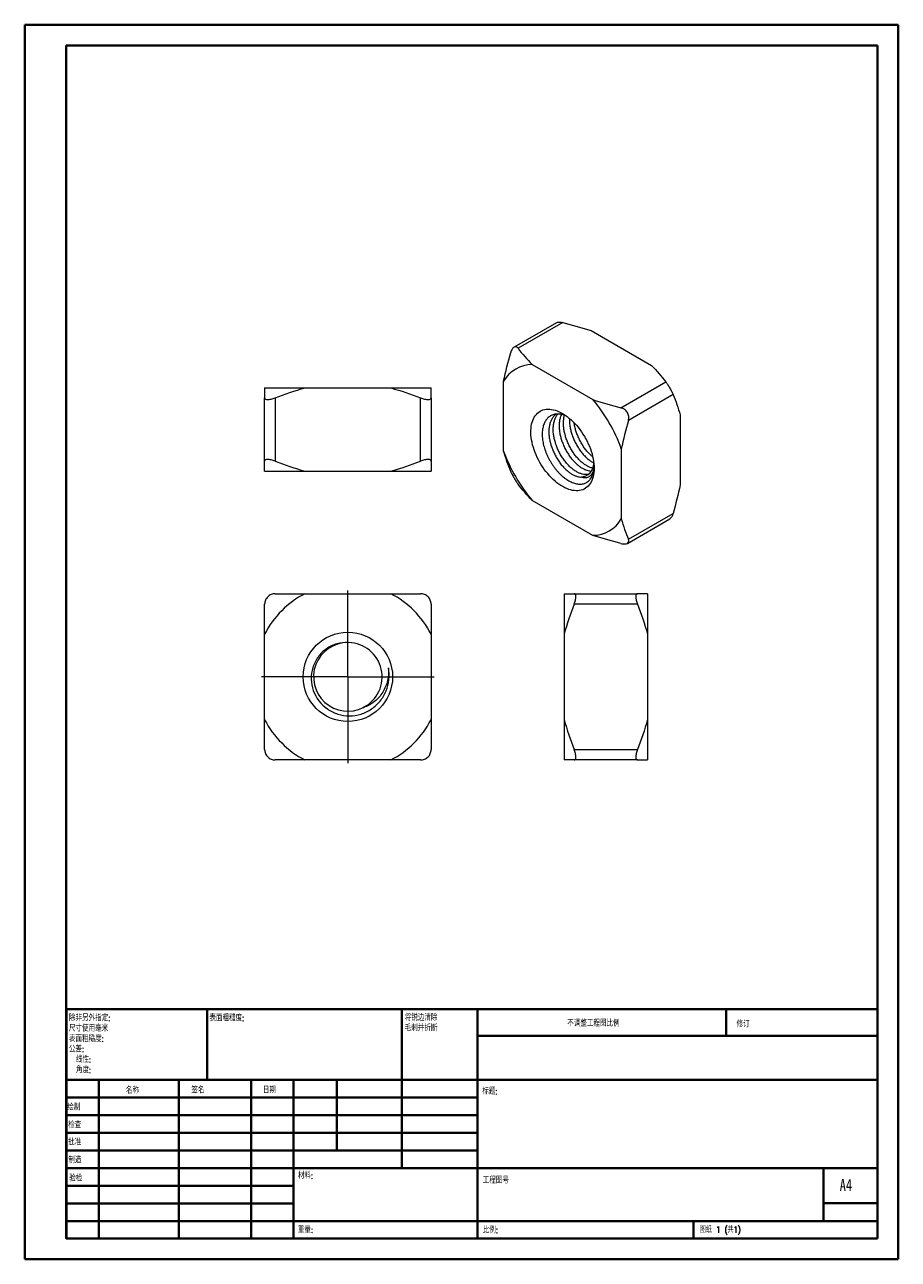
# Model space of a CAD drawing. Header units: millimetres. Extents: x 0 to 210, y 0 to 297.
import ezdxf

# ---------------------------------------------------------------- set-up
doc = ezdxf.new("R2010")
doc.units = ezdxf.units.MM
doc.styles.add('SLDTEXTSTYLE0', font='TXT', dxfattribs={"width": 0.75, "bigfont": 'bigfont'})
doc.styles.add('SLDTEXTSTYLE1', font='TXT', dxfattribs={"width": 0.75})
doc.styles.add('SLDTEXTSTYLE2', font='TXT', dxfattribs={"width": 0.694444, "bigfont": 'bigfont'})

# ---------------------------------------------------------------- blocks, each defined once
blk = doc.blocks.new('SW_NOTE_0')
at = {"color": 0, "linetype": 'Continuous', "lineweight": 0, "char_height": 1.5, "attachment_point": 1, "style": 'SLDTEXTSTYLE0'}
for s, insert in [('\\M+18FAB锐边\\M+190B4\\M+18F9C', (0, 1.93)), ('\\M+196D1\\M+18E68\\M+19BF3\\M+190DC\\M+19266', (0, -0.57))]:
    blk.add_mtext(s, dxfattribs=dict(at, insert=insert))
blk = doc.blocks.new('SW_NOTE_1')
at = {"color": 0, "linetype": 'Continuous', "lineweight": 0, "char_height": 1.5, "attachment_point": 1, "style": 'SLDTEXTSTYLE0'}
for s, insert in [('\\M+18F9C\\M+194F1另\\M+18A4F\\M+18E77\\M+192E8:', (0, 1.93)), ('\\M+18EDA\\M+190A1\\M+18E67\\M+19770\\M+19F7C\\M+195C4', (0, -0.57)), ('\\M+1955C\\M+196CA\\M+19165糙\\M+19378:', (0, -3.07)), ('\\M+18CF6\\M+18DB7:', (0, -5.57)), ('线\\M+190AB:', (1.69, -8.07)), ('\\M+18A70\\M+19378:', (1.69, -10.57))]:
    blk.add_mtext(s, dxfattribs=dict(at, insert=insert))
blk = doc.blocks.new('SW_CENTERMARKSYMBOL_0')
at = {"color": 0, "linetype": 'Continuous', "lineweight": 0}
for p, q in [((0, 12.5), (0, 20.75)), ((0, 0), (0, 12.5)), ((-12.5, 0), (-20.75, 0)), ((0, 0), (-12.5, 0)), ((0, 0), (0, -12.5)), ((0, 0), (12.5, 0)), ((12.5, 0), (20.75, 0)), ((0, -12.5), (0, -20.75))]:
    blk.add_line(p, q, dxfattribs=at)

msp = doc.modelspace()

# ---------------------------------------------------------------- linework, layer by layer
at = {"color": 7, "linetype": 'Continuous', "lineweight": 40}
for p, q in [((0.08, 0.21), (0.08, 297.21)), ((0.08, 297.21), (210.08, 297.21)), ((210.08, 0.21), (210.08, 297.21)), ((210.08, 292.21), (210.08, 297.21)), ((10.08, 292.21), (205.08, 292.21)), ((10.08, 5.21), (10.08, 292.21)), ((205.08, 5.21), (205.08, 292.21)), ((10.11, 60.37), (205.08, 60.37)), ((10.11, 60.37), (10.11, 5.12)), ((43.91, 43.37), (43.91, 60.37)), ((90.71, 60.37), (90.71, 22.12)), ((108.91, 60.37), (108.91, 5.12)), ((168.68, 54.09), (168.68, 60.46)), ((205.08, 54), (108.91, 54)), ((205.08, 43.37), (10.11, 43.37)), ((17.91, 43.37), (17.91, 5.12)), ((37.1, 43.37), (37.1, 5.12)), ((54.51, 43.37), (54.51, 5.12)), ((64.71, 5.12), (64.71, 43.37)), ((75.11, 26.37), (75.11, 43.37)), ((108.91, 39.12), (10.11, 39.12)), ((108.91, 34.87), (10.11, 34.87)), ((108.91, 30.62), (10.11, 30.62)), ((108.91, 26.37), (10.11, 26.37)), ((64.71, 22.12), (10.11, 22.12)), ((64.71, 22.12), (205.08, 22.12)), ((192.08, 9.46), (192.08, 22.21)), ((64.71, 17.87), (10.11, 17.87)), ((64.71, 13.62), (10.11, 13.62)), ((205.08, 13.71), (192.08, 13.71)), ((10.11, 9.37), (205.08, 9.37)), ((160.88, 5.21), (160.88, 9.46)), ((10.08, 5.21), (205.08, 5.21)), ((205.08, 5.21), (180.99, 5.21)), ((0.08, 0.21), (210.08, 0.21))]:
    msp.add_line(p, q, dxfattribs=at)
at = {"color": 7, "linetype": 'Continuous', "lineweight": 15}
for p, q in [((127.9, 225.53), (117.7, 219.64)), ((129.43, 225.57), (118.67, 219.36)), ((136.21, 223.61), (150.79, 215.2)), ((122.07, 215.45), (136.65, 207.03)), ((115.21, 194.66), (115.21, 211.49)), ((143.42, 205.07), (154.18, 211.28)), ((57.76, 209.83), (67.46, 209.83)), ((67.46, 209.83), (88.07, 209.83)), ((88.07, 209.83), (97.76, 209.83)), ((155.95, 208.22), (145.19, 202.01)), ((57.76, 192.22), (57.76, 207.44)), ((60.26, 207.44), (60.26, 192.22)), ((95.26, 192.22), (95.26, 207.44)), ((97.76, 207.44), (97.76, 192.22)), ((157.64, 203.33), (157.64, 186.49)), ((143.5, 195.16), (143.5, 178.33)), ((57.76, 189.83), (67.46, 189.83)), ((67.46, 189.83), (88.07, 189.83)), ((88.07, 189.83), (97.76, 189.83)), ((136.65, 174.37), (122.07, 182.79)), ((144.95, 172.45), (155.15, 178.34)), ((145.19, 173.43), (155.95, 179.64)), ((67.46, 160.33), (88.07, 160.33)), ((129.78, 160.33), (129.78, 150.64)), ((132.17, 160.33), (147.39, 160.33)), ((147.39, 157.83), (132.17, 157.83)), ((149.78, 160.33), (149.78, 150.64)), ((57.76, 130.02), (57.76, 150.64)), ((78.71, 148.52), (77.79, 148.58)), ((97.76, 150.64), (97.76, 130.02)), ((129.78, 150.64), (129.78, 130.02)), ((149.78, 150.64), (149.78, 130.02)), ((81.15, 132.82), (81.68, 133.08)), ((129.78, 130.02), (129.78, 120.33)), ((149.78, 130.02), (149.78, 120.33)), ((132.17, 122.83), (147.39, 122.83)), ((88.07, 120.33), (67.46, 120.33)), ((147.39, 120.33), (132.17, 120.33))]:
    msp.add_line(p, q, dxfattribs=at)
at = {"color": 7, "linetype": 'Continuous', "lineweight": 15, "flags": 128}
msp.add_lwpolyline([(129.51, 203.6), (129.98, 203.3), (130.45, 202.96), (130.92, 202.6), (131.38, 202.2), (131.83, 201.78), (132.27, 201.33), (132.7, 200.86), (133.12, 200.36), (133.52, 199.84), (133.91, 199.31), (134.28, 198.75), (134.63, 198.18), (134.96, 197.6), (135.27, 197.01), (135.56, 196.41), (135.82, 195.81), (136.05, 195.2), (136.26, 194.59), (136.45, 193.98), (136.6, 193.37), (136.73, 192.77), (136.83, 192.18), (136.9, 191.6), (136.95, 191.03), (136.96, 190.48), (136.94, 189.94), (136.89, 189.43), (136.82, 188.93), (136.71, 188.46), (136.58, 188.01), (136.42, 187.59), (136.23, 187.2), (136.02, 186.84), (135.78, 186.5), (135.51, 186.21), (135.22, 185.94), (134.91, 185.71), (134.58, 185.52), (134.22, 185.36), (133.85, 185.24), (133.46, 185.15), (133.06, 185.11), (132.64, 185.1), (132.2, 185.13), (131.76, 185.19), (131.31, 185.3), (130.85, 185.44), (130.38, 185.62), (129.91, 185.84), (129.44, 186.09), (128.97, 186.37), (128.49, 186.69), (128.03, 187.04), (127.56, 187.41), (127.11, 187.82), (126.66, 188.26), (126.22, 188.72), (125.8, 189.21), (125.39, 189.71), (124.99, 190.24), (124.61, 190.79), (124.25, 191.35), (123.91, 191.92), (123.59, 192.51), (123.3, 193.11), (123.02, 193.71), (122.77, 194.32), (122.55, 194.93), (122.35, 195.54), (122.18, 196.15), (122.04, 196.75), (121.93, 197.34), (121.84, 197.93), (121.78, 198.5), (121.76, 199.07), (121.76, 199.61), (121.79, 200.14), (121.85, 200.64), (121.94, 201.13), (122.06, 201.59), (122.21, 202.02), (122.38, 202.43), (122.58, 202.81), (122.81, 203.15), (123.07, 203.47), (123.34, 203.75), (123.64, 204), (123.97, 204.21), (124.31, 204.39), (124.67, 204.53), (125.05, 204.63), (125.45, 204.69), (125.86, 204.72), (126.29, 204.71), (126.73, 204.66), (127.18, 204.58), (127.64, 204.45), (128.1, 204.29), (128.57, 204.1), (129.04, 203.86), (129.51, 203.6)], dxfattribs=at)
at = {"color": 7, "linetype": 'Continuous', "lineweight": 15}
msp.add_circle((77.76, 140.33), 10.75, dxfattribs=at)
for centre, radius, start, end in [((122.07, 207.52), 7.92, 90.0494, 149.9613), ((107.51, 182.3), 38.22, 19.6698, 40.3302), ((151.2, 207.52), 38.22, 199.6698, 220.3302), ((133.59, 191.71), 3.32, 273.1283, 358.8676), ((136.64, 182.3), 7.92, 270.0494, 329.9613), ((77.76, 140.33), 22.5, 117.266, 152.734), ((77.76, 140.33), 22.5, 27.266, 62.734), ((77.76, 140.33), 8.25, 90.1337, 296.9289), ((77.76, 140.33), 8.25, 296.9238, 88.8315), ((77.76, 140.33), 22.5, 207.266, 242.734), ((77.76, 140.33), 22.5, 297.266, 332.734)]:
    msp.add_arc(centre, radius, start, end, dxfattribs=at)
for points, knots in [([(127.91, 225.53), (127.91, 225.54), (127.97, 225.58), (128.13, 225.63), (128.39, 225.68), (128.7, 225.69), (129.05, 225.66), (129.3, 225.6), (129.43, 225.57)], [0, 0, 0, 0, 0.012279, 0.20766, 0.390326, 0.577957, 0.785911, 1, 1, 1, 1]), ([(118.67, 219.36), (118.54, 219.54), (118.38, 219.66), (118.05, 219.76), (117.87, 219.74), (117.54, 219.55), (117.38, 219.38), (117.1, 218.92), (116.99, 218.65), (116.91, 218.34)], [0, 0, 0, 0, 0.25, 0.25, 0.5, 0.5, 0.75, 0.75, 1, 1, 1, 1]), ([(154.18, 211.28), (154.32, 211.11), (154.48, 210.89), (154.81, 210.38), (154.98, 210.09), (155.32, 209.51), (155.48, 209.22), (155.75, 208.68), (155.86, 208.43), (155.95, 208.22)], [0, 0, 0, 0, 0.25, 0.25, 0.5, 0.5, 0.75, 0.75, 1, 1, 1, 1]), ([(57.76, 207.44), (57.76, 207.32), (57.82, 207.22), (58.07, 207.08), (58.26, 207.04), (58.73, 207.04), (59.02, 207.08), (59.63, 207.22), (59.95, 207.32), (60.26, 207.44)], [0, 0, 0, 0, 0.25, 0.25, 0.5, 0.5, 0.75, 0.75, 1, 1, 1, 1]), ([(95.26, 207.44), (95.58, 207.32), (95.9, 207.22), (96.51, 207.08), (96.8, 207.04), (97.27, 207.04), (97.46, 207.08), (97.7, 207.22), (97.76, 207.32), (97.76, 207.44)], [0, 0, 0, 0, 0.25, 0.25, 0.5, 0.5, 0.75, 0.75, 1, 1, 1, 1]), ([(145.19, 202.01), (145.28, 202.32), (145.3, 202.65), (145.23, 203.3), (145.12, 203.62), (144.79, 204.2), (144.56, 204.46), (144.03, 204.85), (143.73, 204.99), (143.42, 205.07)], [0, 0, 0, 0, 0.25, 0.25, 0.5, 0.5, 0.75, 0.75, 1, 1, 1, 1]), ([(130.25, 203.1), (130.23, 203.11), (130.05, 203.19), (129.69, 203.31), (129.18, 203.45), (128.68, 203.53), (128.2, 203.56), (127.73, 203.53), (127.29, 203.45), (126.87, 203.31), (126.47, 203.12), (126.11, 202.88), (125.78, 202.59), (125.49, 202.25), (125.23, 201.87), (125, 201.44), (124.82, 200.97), (124.67, 200.45), (124.56, 199.9), (124.49, 199.31), (124.47, 198.69), (124.49, 198.05), (124.56, 197.39), (124.67, 196.71), (124.82, 196.03), (125.01, 195.34), (125.25, 194.66), (125.52, 193.97), (125.83, 193.28), (126.17, 192.61), (126.55, 191.95), (126.95, 191.3), (127.39, 190.69), (127.85, 190.1), (128.33, 189.55), (128.83, 189.04), (129.34, 188.57), (129.86, 188.15), (130.39, 187.78), (130.92, 187.46), (131.45, 187.2), (131.97, 186.98), (132.49, 186.83), (133, 186.73), (133.49, 186.69), (133.96, 186.71), (134.41, 186.79), (134.83, 186.93), (135.23, 187.14), (135.58, 187.4), (135.9, 187.72), (136.18, 188.1), (136.43, 188.53), (136.62, 189), (136.78, 189.52), (136.89, 190.08), (136.93, 190.49), (136.94, 190.7)], [0, 0, 0, 0, 0.001159, 0.01845, 0.036053, 0.053059, 0.070367, 0.087676, 0.105297, 0.122349, 0.139706, 0.157063, 0.174735, 0.191787, 0.209125, 0.226462, 0.244091, 0.261755, 0.27973, 0.297704, 0.316001, 0.333799, 0.351915, 0.370031, 0.388476, 0.406274, 0.424377, 0.442481, 0.460891, 0.479186, 0.497798, 0.516411, 0.535352, 0.553895, 0.57277, 0.591645, 0.610864, 0.629407, 0.648274, 0.667143, 0.686336, 0.705264, 0.724518, 0.743771, 0.763361, 0.78265, 0.802284, 0.821918, 0.841909, 0.861198, 0.880621, 0.90046, 0.920436, 0.940001, 0.959695, 0.979796, 1, 1, 1, 1]), ([(127.85, 203.53), (127.74, 203.46), (127.45, 203.26), (127.07, 202.81), (126.69, 202.21), (126.39, 201.49), (126.18, 200.67), (126.08, 199.77), (126.07, 198.81), (126.17, 197.82), (126.37, 196.81), (126.66, 195.82), (127.02, 194.84), (127.47, 193.86), (128, 192.9), (128.59, 191.99), (129.23, 191.16), (129.91, 190.42), (130.61, 189.79), (131.29, 189.3), (131.94, 188.92), (132.56, 188.64), (133.18, 188.45), (133.57, 188.42), (133.77, 188.4)], [0, 0, 0, 0, 0.026735, 0.072637, 0.118539, 0.16565, 0.213603, 0.261989, 0.310375, 0.358328, 0.405439, 0.451341, 0.497243, 0.544354, 0.592307, 0.640693, 0.689079, 0.737032, 0.784143, 0.830045, 0.871292, 0.913546, 0.956546, 1, 1, 1, 1]), ([(135.7, 189.12), (135.69, 189.11), (135.5, 189.03), (135.07, 188.99), (134.43, 189.02), (133.75, 189.19), (133.06, 189.48), (132.35, 189.89), (131.65, 190.4), (130.96, 191.03), (130.28, 191.76), (129.64, 192.6), (129.04, 193.5), (128.52, 194.46), (128.07, 195.44), (127.7, 196.43), (127.42, 197.42), (127.22, 198.42), (127.12, 199.41), (127.12, 200.38), (127.23, 201.27), (127.44, 202.09), (127.74, 202.8), (128.01, 203.29), (128.21, 203.5), (128.26, 203.55)], [0, 0, 0, 0, 0.0039243, 0.0517197, 0.0995151, 0.1468831, 0.1934191, 0.2387607, 0.2841023, 0.3306382, 0.3780063, 0.4258017, 0.4735971, 0.5209651, 0.5675011, 0.6128427, 0.6581843, 0.7047202, 0.7520882, 0.7998837, 0.8476791, 0.8950471, 0.9415831, 0.9869246, 1, 1, 1, 1]), ([(129.11, 203.45), (129.03, 203.28), (128.84, 202.86), (128.66, 202.1), (128.55, 201.2), (128.55, 200.24), (128.65, 199.25), (128.84, 198.24), (129.13, 197.25), (129.5, 196.26), (129.95, 195.28), (130.47, 194.33), (131.06, 193.42), (131.71, 192.59), (132.39, 191.85), (133.08, 191.22), (133.78, 190.71), (134.48, 190.31), (135.18, 190.02), (135.79, 189.85), (136.14, 189.84), (136.28, 189.84)], [0, 0, 0, 0, 0.041148, 0.096022, 0.151391, 0.20676, 0.261634, 0.315544, 0.36807, 0.420596, 0.474507, 0.52938, 0.58475, 0.640119, 0.694993, 0.748903, 0.801429, 0.853955, 0.907865, 0.962739, 1, 1, 1, 1]), ([(136.62, 190.54), (136.48, 190.57), (136.13, 190.65), (135.53, 190.91), (134.83, 191.31), (134.13, 191.83), (133.43, 192.45), (132.75, 193.19), (132.11, 194.03), (131.52, 194.93), (130.99, 195.89), (130.54, 196.87), (130.18, 197.85), (129.89, 198.85), (129.69, 199.85), (129.59, 200.84), (129.6, 201.8), (129.68, 202.61), (129.81, 203.06), (129.86, 203.25)], [0, 0, 0, 0, 0.03683, 0.097999, 0.157597, 0.217196, 0.278365, 0.340627, 0.403451, 0.466275, 0.528538, 0.589706, 0.649305, 0.708903, 0.770072, 0.832334, 0.895158, 0.957983, 1, 1, 1, 1]), ([(131.04, 202.48), (131.04, 202.21), (131.02, 201.62), (131.12, 200.67), (131.32, 199.67), (131.61, 198.68), (131.97, 197.69), (132.42, 196.71), (132.95, 195.76), (133.54, 194.85), (134.18, 194.02), (134.86, 193.28), (135.56, 192.65), (136.23, 192.15), (136.67, 191.92), (136.87, 191.8)], [0, 0, 0, 0, 0.068776, 0.148492, 0.226807, 0.303112, 0.379417, 0.457733, 0.537448, 0.617883, 0.698318, 0.778033, 0.856348, 0.932653, 1, 1, 1, 1]), ([(136.62, 193.26), (136.62, 193.26), (136.38, 193.44), (135.91, 193.89), (135.23, 194.62), (134.59, 195.45), (133.99, 196.36), (133.47, 197.32), (133.02, 198.3), (132.65, 199.28), (132.37, 200.27), (132.21, 201), (132.18, 201.38), (132.17, 201.43)], [0, 0, 0, 0, 0.001662, 0.110079, 0.220434, 0.331785, 0.443136, 0.553491, 0.661907, 0.767542, 0.873176, 0.981592, 1, 1, 1, 1]), ([(60.26, 192.22), (59.95, 192.35), (59.63, 192.44), (59.02, 192.58), (58.73, 192.62), (58.26, 192.62), (58.07, 192.58), (57.82, 192.44), (57.76, 192.35), (57.76, 192.22)], [0, 0, 0, 0, 0.25, 0.25, 0.5, 0.5, 0.75, 0.75, 1, 1, 1, 1]), ([(97.76, 192.22), (97.76, 192.35), (97.7, 192.44), (97.46, 192.58), (97.27, 192.62), (96.8, 192.62), (96.51, 192.58), (95.9, 192.44), (95.58, 192.35), (95.26, 192.22)], [0, 0, 0, 0, 0.25, 0.25, 0.5, 0.5, 0.75, 0.75, 1, 1, 1, 1]), ([(136.94, 191.01), (136.93, 190.88), (136.92, 190.57), (136.83, 190.14), (136.7, 189.69), (136.52, 189.29), (136.29, 188.95), (136.02, 188.65), (135.71, 188.43), (135.36, 188.27), (134.93, 188.18), (134.5, 188.2), (134.09, 188.29), (133.87, 188.36), (133.77, 188.4)], [0, 0, 0, 0, 0.060949, 0.146058, 0.231758, 0.319321, 0.407529, 0.49264, 0.57846, 0.666709, 0.755852, 0.876721, 0.938211, 1, 1, 1, 1]), ([(116.91, 189.76), (116.99, 189.55), (117.1, 189.31), (117.38, 188.76), (117.54, 188.47), (117.87, 187.89), (118.05, 187.6), (118.38, 187.1), (118.54, 186.88), (118.67, 186.7)], [0, 0, 0, 0, 0.25, 0.25, 0.5, 0.5, 0.75, 0.75, 1, 1, 1, 1]), ([(155.95, 179.64), (155.91, 179.52), (155.84, 179.28), (155.69, 178.95), (155.52, 178.68), (155.34, 178.46), (155.21, 178.38), (155.15, 178.34)], [0, 0, 0, 0, 0.202609, 0.410627, 0.613389, 0.822868, 1, 1, 1, 1]), ([(143.42, 172.41), (143.73, 172.33), (144.03, 172.29), (144.56, 172.3), (144.78, 172.35), (145.12, 172.55), (145.23, 172.69), (145.3, 173.03), (145.28, 173.22), (145.19, 173.43)], [0, 0, 0, 0, 0.25, 0.25, 0.5, 0.5, 0.75, 0.75, 1, 1, 1, 1]), ([(60.26, 160.33), (59.95, 160.33), (59.63, 160.27), (59.02, 160.02), (58.73, 159.83), (58.26, 159.36), (58.07, 159.07), (57.82, 158.46), (57.76, 158.15), (57.76, 157.83)], [0, 0, 0, 0, 0.25, 0.25, 0.5, 0.5, 0.75, 0.75, 1, 1, 1, 1]), ([(97.76, 157.83), (97.76, 158.15), (97.7, 158.47), (97.46, 159.07), (97.27, 159.36), (96.8, 159.83), (96.51, 160.02), (95.9, 160.27), (95.58, 160.33), (95.26, 160.33)], [0, 0, 0, 0, 0.25, 0.25, 0.5, 0.5, 0.75, 0.75, 1, 1, 1, 1]), ([(132.17, 157.83), (132.29, 158.15), (132.39, 158.47), (132.53, 159.07), (132.57, 159.36), (132.57, 159.83), (132.53, 160.02), (132.39, 160.27), (132.29, 160.33), (132.17, 160.33)], [0, 0, 0, 0, 0.25, 0.25, 0.5, 0.5, 0.75, 0.75, 1, 1, 1, 1]), ([(147.39, 160.33), (147.27, 160.33), (147.17, 160.27), (147.03, 160.02), (146.99, 159.83), (146.99, 159.36), (147.03, 159.07), (147.17, 158.46), (147.27, 158.15), (147.39, 157.83)], [0, 0, 0, 0, 0.25, 0.25, 0.5, 0.5, 0.75, 0.75, 1, 1, 1, 1]), ([(77.93, 148.58), (76.98, 148.63), (76.05, 148.53), (74.22, 148.01), (73.38, 147.61), (71.82, 146.52), (71.15, 145.86), (70.04, 144.32), (69.62, 143.48), (69.06, 141.66), (68.93, 140.73), (68.97, 138.84), (69.14, 137.91), (70.08, 135.24), (71.29, 133.68), (73.6, 132.07), (74.46, 131.65), (76.25, 131.09), (77.2, 130.95), (79.08, 130.96), (80.03, 131.11), (81.82, 131.67), (82.68, 132.08), (84.23, 133.14), (84.94, 133.79), (86.12, 135.25), (86.59, 136.07), (87.31, 137.81), (87.54, 138.72), (87.74, 140.61), (87.7, 141.55), (87.53, 142.47)], [0, 0, 0, 0, 0.0625, 0.0625, 0.125, 0.125, 0.1875, 0.1875, 0.25, 0.25, 0.3125, 0.3125, 0.375, 0.375, 0.5, 0.5, 0.5625, 0.5625, 0.625, 0.625, 0.6875, 0.6875, 0.75, 0.75, 0.8125, 0.8125, 0.875, 0.875, 0.9375, 0.9375, 1, 1, 1, 1]), ([(87.53, 142.47), (87.62, 141.45), (87.54, 140.45), (87.07, 138.47), (86.68, 137.53), (85.88, 136.23), (85.58, 135.81), (84.92, 135.05), (84.56, 134.7), (83.77, 134.07), (83.34, 133.79), (82.45, 133.32), (81.98, 133.13), (81.5, 132.97)], [0, 0, 0, 0, 0.25, 0.25, 0.5, 0.5, 0.625, 0.625, 0.75, 0.75, 0.875, 0.875, 1, 1, 1, 1]), ([(57.76, 122.83), (57.76, 122.51), (57.82, 122.19), (58.07, 121.58), (58.26, 121.3), (58.73, 120.83), (59.02, 120.64), (59.63, 120.39), (59.95, 120.33), (60.26, 120.33)], [0, 0, 0, 0, 0.25, 0.25, 0.5, 0.5, 0.75, 0.75, 1, 1, 1, 1]), ([(95.26, 120.33), (95.58, 120.33), (95.9, 120.39), (96.51, 120.64), (96.8, 120.83), (97.27, 121.3), (97.46, 121.58), (97.7, 122.19), (97.76, 122.51), (97.76, 122.83)], [0, 0, 0, 0, 0.25, 0.25, 0.5, 0.5, 0.75, 0.75, 1, 1, 1, 1]), ([(132.17, 120.33), (132.29, 120.33), (132.39, 120.39), (132.53, 120.64), (132.57, 120.83), (132.57, 121.3), (132.53, 121.58), (132.39, 122.19), (132.29, 122.51), (132.17, 122.83)], [0, 0, 0, 0, 0.25, 0.25, 0.5, 0.5, 0.75, 0.75, 1, 1, 1, 1]), ([(147.39, 122.83), (147.27, 122.51), (147.17, 122.19), (147.03, 121.58), (146.99, 121.3), (146.99, 120.83), (147.03, 120.64), (147.17, 120.39), (147.27, 120.33), (147.39, 120.33)], [0, 0, 0, 0, 0.25, 0.25, 0.5, 0.5, 0.75, 0.75, 1, 1, 1, 1])]:
    msp.add_open_spline(points, degree=3, knots=knots, dxfattribs=at)
for points in [[(129.43, 225.57), (131.75, 224.98), (134.02, 224.34), (136.21, 223.61)], [(115.21, 211.49), (115.68, 213.77), (116.26, 216.05), (116.91, 218.34)], [(118.67, 219.36), (119.7, 218.02), (120.81, 216.71), (122.07, 215.45)], [(150.79, 215.2), (152.06, 213.92), (153.16, 212.61), (154.18, 211.28)], [(57.76, 209.83), (57.76, 209.17), (57.76, 208.35), (57.76, 207.44)], [(60.26, 207.44), (62.63, 208.35), (65.02, 209.18), (67.46, 209.83)], [(88.07, 209.83), (90.53, 209.17), (92.92, 208.35), (95.26, 207.44)], [(97.76, 207.44), (97.76, 208.35), (97.76, 209.18), (97.76, 209.83)], [(155.95, 208.22), (156.6, 206.66), (157.18, 205.05), (157.64, 203.33)], [(136.65, 207.03), (138.85, 206.3), (141.12, 205.66), (143.42, 205.07)], [(145.19, 202.01), (144.54, 199.71), (143.96, 197.42), (143.5, 195.16)], [(116.91, 189.76), (116.26, 191.32), (115.68, 192.93), (115.21, 194.66)], [(57.76, 189.83), (57.76, 190.49), (57.76, 191.32), (57.76, 192.22)], [(60.26, 192.22), (62.63, 191.31), (65.02, 190.49), (67.46, 189.83)], [(88.07, 189.83), (90.53, 190.49), (92.92, 191.32), (95.26, 192.22)], [(97.76, 192.22), (97.76, 191.31), (97.76, 190.49), (97.76, 189.83)], [(122.07, 182.79), (120.8, 184.06), (119.69, 185.37), (118.67, 186.7)], [(157.64, 186.49), (157.17, 184.22), (156.59, 181.93), (155.95, 179.64)], [(143.5, 178.33), (143.97, 176.59), (144.55, 174.98), (145.19, 173.43)], [(143.42, 172.41), (141.1, 173), (138.83, 173.64), (136.65, 174.37)], [(57.76, 150.64), (57.76, 153.1), (57.76, 155.48), (57.76, 157.83)], [(60.26, 160.33), (62.63, 160.33), (65.02, 160.33), (67.46, 160.33)], [(88.07, 160.33), (90.53, 160.33), (92.92, 160.33), (95.26, 160.33)], [(97.76, 157.83), (97.76, 155.47), (97.76, 153.08), (97.76, 150.64)], [(129.78, 160.33), (130.44, 160.33), (131.27, 160.33), (132.17, 160.33)], [(132.17, 157.83), (131.26, 155.47), (130.44, 153.08), (129.78, 150.64)], [(149.78, 160.33), (149.12, 160.33), (148.3, 160.33), (147.39, 160.33)], [(147.39, 157.83), (148.3, 155.47), (149.13, 153.08), (149.78, 150.64)], [(57.76, 122.83), (57.76, 125.19), (57.76, 127.58), (57.76, 130.02)], [(97.76, 130.02), (97.76, 127.56), (97.76, 125.18), (97.76, 122.83)], [(129.78, 130.02), (130.44, 127.56), (131.27, 125.18), (132.17, 122.83)], [(149.78, 130.02), (149.12, 127.56), (148.3, 125.18), (147.39, 122.83)], [(67.46, 120.33), (65, 120.33), (62.61, 120.33), (60.26, 120.33)], [(95.26, 120.33), (92.9, 120.33), (90.51, 120.33), (88.07, 120.33)], [(132.17, 120.33), (131.26, 120.33), (130.44, 120.33), (129.78, 120.33)], [(147.39, 120.33), (148.3, 120.33), (149.13, 120.33), (149.78, 120.33)]]:
    msp.add_open_spline(points, degree=3, dxfattribs=at)

# ---------------------------------------------------------------- block references
at = {"color": 7, "linetype": 'Continuous', "lineweight": 0}
for name, p in [('SW_CENTERMARKSYMBOL_0', (77.76, 140.33)), ('SW_NOTE_1', (10.7, 57.11)), ('SW_NOTE_0', (91.42, 57.19))]:
    msp.add_blockref(name, p, dxfattribs=at)

# ---------------------------------------------------------------- texts
at = {"color": 7, "linetype": 'Continuous', "lineweight": 0, "attachment_point": 1}
for s, insert, char_height, style in [('\\M+1955C\\M+196CA\\M+19165糙\\M+19378:', (44.48, 59.04), 1.5, 'SLDTEXTSTYLE0'), ('\\M+19573调\\M+190AE\\M+18D48\\M+192F6图\\M+194E4\\M+197E1', (130.49, 57.75), 1.5, 'SLDTEXTSTYLE0'), ('\\M+18F43订', (171.21, 57.55), 1.5, 'SLDTEXTSTYLE0'), ('\\M+196BC\\M+18FCC', (24.43, 41.62), 1.5, 'SLDTEXTSTYLE0'), ('签\\M+196BC', (40.14, 41.68), 1.5, 'SLDTEXTSTYLE0'), ('\\M+193FA\\M+18AFA', (57.33, 41.7), 1.5, 'SLDTEXTSTYLE0'), ('标题:', (110.07, 41.4), 1.5, 'SLDTEXTSTYLE0'), ('绘\\M+190A7', (10.32, 37.55), 1.5, 'SLDTEXTSTYLE0'), ('检查', (10.52, 33.28), 1.5, 'SLDTEXTSTYLE0'), ('\\M+194E1\\M+18F79', (10.51, 29.19), 1.5, 'SLDTEXTSTYLE0'), ('\\M+190A7\\M+191A2', (10.57, 24.85), 1.5, 'SLDTEXTSTYLE0'), ('\\M+18DDE\\M+197BF:', (65.76, 21.11), 1.5, 'SLDTEXTSTYLE0'), ('验检', (10.78, 20.47), 1.5, 'SLDTEXTSTYLE0'), ('\\M+18D48\\M+192F6图\\M+18D86', (110.18, 19.99), 1.5, 'SLDTEXTSTYLE0'), ('A4', (196, 19.52), 2.91, 'SLDTEXTSTYLE1'), ('\\M+18F64\\M+197CA:', (65.73, 8.07), 1.4986, 'SLDTEXTSTYLE0'), ('\\M+194E4\\M+197E1:', (110.18, 8.02), 1.5, 'SLDTEXTSTYLE0'), ('图纸 1 (\\M+18BA41)', (162.36, 8.11), 1.5, 'SLDTEXTSTYLE2')]:
    msp.add_mtext(s, dxfattribs=dict(at, insert=insert, char_height=char_height, style=style))

doc.saveas('drawing.dxf')
